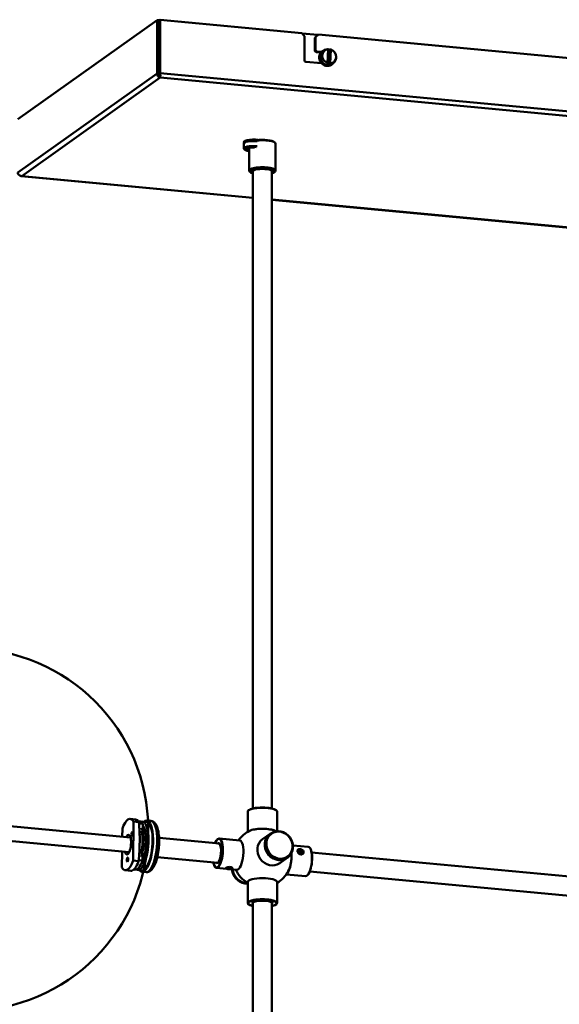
# Model space of a CAD drawing. Header units: millimetres. Extents: x 152 to 5146, y 650 to 3151.
# Tile 7 of 10: x 3580 to 3946, y 1833 to 2502. Entities that reach past the tile are written whole.
import ezdxf

# ---------------------------------------------------------------- set-up
doc = ezdxf.new("R2010")
doc.units = ezdxf.units.MM
doc.header["$LTSCALE"] = 18
doc.layers.add('Widoczne (ISO)', color=7, linetype='Continuous', lineweight=50)
doc.layers.add('Widoczne wąskie (ISO)', color=7, linetype='Continuous', lineweight=35)

msp = doc.modelspace()

# ---------------------------------------------------------------- linework, layer by layer
at = {"layer": 'Widoczne (ISO)', "linetype": 'Continuous', "lineweight": 50}
for p, q in [((3578.61, 2434.61), (3673.3, 2501.95)), ((3673.3, 2501.95), (3673.3, 2465.73)), ((3674.71, 2501.82), (3673.3, 2501.95)), ((3674.71, 2465.59), (3674.71, 2501.82)), ((3674.8, 2501.83), (3675.31, 2502.19)), ((3674.8, 2465.6), (3674.8, 2501.83)), ((3675.31, 2502.19), (3771.56, 2493.12)), ((3675.31, 2465.97), (3675.31, 2502.19)), ((3771.56, 2493.12), (3773.44, 2491.02)), ((3782.51, 2491.83), (3771.82, 2492.84)), ((3773.44, 2474.6), (3773.44, 2491.02)), ((3782.33, 2491.7), (3780.45, 2489.94)), ((3780.45, 2489.94), (3780.96, 2490.31)), ((3780.45, 2481.25), (3780.45, 2489.94)), ((3780.96, 2490.31), (3782.84, 2492.06)), ((3780.96, 2490.31), (3780.96, 2481.61)), ((3782.84, 2492.06), (3782.33, 2491.7)), ((3782.84, 2492.06), (4325.98, 2440.9)), ((3789.03, 2472.72), (3789.47, 2482.13)), ((3790.69, 2481.75), (3790.2, 2471.59)), ((3791.35, 2481.86), (3790.9, 2472.45)), ((3784.55, 2479.9), (3781.39, 2480.2)), ((3781.9, 2480.56), (3784.93, 2480.27)), ((3785.63, 2480.8), (3785.29, 2480.56)), ((3784.93, 2472.55), (3774.38, 2473.54)), ((3792.01, 2471.84), (3791.67, 2471.59)), ((3674.71, 2465.59), (3673.3, 2465.73)), ((3674.8, 2465.6), (3675.31, 2465.97)), ((3675.33, 2463.71), (3675.33, 2462.86)), ((3732.22, 2414.68), (3732.22, 2418.06)), ((3732.92, 2418.82), (3732.92, 2419.02)), ((3735.81, 2399.61), (3735.81, 2415.24)), ((3753, 2419.04), (3753.48, 2418.59)), ((3753.81, 2399.61), (3753.81, 2417.97)), ((3732.94, 2413.78), (3732.45, 2414.22)), ((3580.89, 2395.92), (3738.31, 2381.09)), ((3736.62, 2398.54), (3736.13, 2398.99)), ((3738.31, 1966.36), (3738.31, 2399.13)), ((3739.01, 2399.89), (3739.01, 2400.1)), ((3750.61, 2399.89), (3750.61, 2400.1)), ((3751.31, 1966.36), (3751.31, 2399.13)), ((3753, 2398.54), (3753.48, 2398.99)), ((3751.31, 2379.87), (4007.77, 2355.71)), ((3734.81, 1964.27), (3734.81, 1950.51)), ((3735.36, 1965.14), (3735.17, 1964.96)), ((3754.25, 1965.14), (3754.44, 1964.96)), ((3754.81, 1964.27), (3754.81, 1950.99)), ((3655.26, 1946.64), (3571.07, 1954.57)), ((3654.94, 1959.23), (3658.7, 1958.88)), ((3656.94, 1930.97), (3657.18, 1957.43)), ((3657.18, 1957.43), (3660.94, 1957.07)), ((3660.52, 1957.7), (3661.42, 1957.61)), ((3661.02, 1956.08), (3663.58, 1955.84)), ((3666.12, 1957.17), (3663.3, 1957.44)), ((3663.52, 1949.08), (3663.58, 1955.84)), ((3666.22, 1958.17), (3669.04, 1957.9)), ((3649.66, 1952.65), (3649.61, 1947.18)), ((3663.35, 1931.1), (3663.51, 1948.07)), ((3665.1, 1946.57), (3663.5, 1946.72)), ((3665.41, 1949.55), (3663.52, 1949.73)), ((3663.65, 1949.72), (3663.81, 1950.15)), ((3663.94, 1946.45), (3664.16, 1946.65)), ((3750.02, 1949.16), (3744.96, 1945.56)), ((3750.43, 1949.45), (3750.09, 1949.21)), ((3654.32, 1936.69), (3570.14, 1944.62)), ((3664.57, 1945.77), (3663.49, 1945.87)), ((3665, 1946.26), (3664.11, 1943.86)), ((3674.64, 1946.32), (3715.64, 1942.46)), ((3714.11, 1945.3), (3714.29, 1945.47)), ((3715.5, 1945.99), (3729.41, 1944.68)), ((3775.98, 1940.29), (3765.58, 1941.27)), ((3649.52, 1937.14), (3649.41, 1926.18)), ((3673.43, 1933.38), (3714.42, 1929.52)), ((3762.02, 1933.15), (3761.68, 1932.91)), ((3769.37, 1937.74), (3770.41, 1938.25)), ((3769.63, 1936.59), (3769.37, 1937.74)), ((3770.41, 1938.25), (3769.61, 1936.7)), ((3770.93, 1935.96), (3769.63, 1936.59)), ((3770.41, 1938.25), (3771.7, 1937.61)), ((3771.7, 1937.61), (3770.86, 1935.99)), ((3771.96, 1936.46), (3770.93, 1935.96)), ((3771.7, 1937.61), (3771.96, 1936.46)), ((3777.22, 1939.35), (3777.08, 1939.56)), ((3778.26, 1936.56), (3985.1, 1917.08)), ((3660.69, 1930.61), (3656.94, 1930.97)), ((3660.77, 1931.34), (3663.35, 1931.1)), ((3712.39, 1927.02), (3712.54, 1926.82)), ((3761.61, 1932.86), (3756.55, 1929.26)), ((3651.66, 1924.38), (3655.42, 1924.03)), ((3657.43, 1924.84), (3658.33, 1924.76)), ((3663.03, 1924.32), (3660.21, 1924.58)), ((3662.93, 1923.32), (3665.75, 1923.06)), ((3713.63, 1926.08), (3720.44, 1925.44)), ((3720.26, 1925.55), (3720.09, 1925.7)), ((3720.73, 1925.68), (3721.34, 1926.06)), ((3721.56, 1925.36), (3720.73, 1925.68)), ((3721.34, 1926.06), (3722.78, 1926.11)), ((3721.56, 1925.36), (3721.56, 1926.07)), ((3723, 1925.41), (3721.56, 1925.36)), ((3722.78, 1926.11), (3723.61, 1925.78)), ((3722.86, 1925.21), (3727.54, 1924.77)), ((3723, 1925.41), (3722.99, 1926.02)), ((3723.61, 1925.78), (3723, 1925.41)), ((3724.08, 1925.58), (3724.21, 1925.7)), ((3774.11, 1920.38), (3761.11, 1921.61)), ((3775.5, 1921.07), (3775.32, 1920.9)), ((3777.04, 1923.62), (3983.89, 1904.14)), ((3734.81, 1902.1), (3734.81, 1916.4)), ((3754.81, 1902.1), (3754.81, 1916.4)), ((3735.36, 1901.23), (3735.17, 1901.41)), ((3738.31, 1724.04), (3738.31, 1902.47)), ((3751.31, 1724.04), (3751.31, 1902.47)), ((3754.25, 1901.23), (3754.44, 1901.41))]:
    msp.add_line(p, q, dxfattribs=at)
msp.add_circle((3544.27, 1951.97), 123, dxfattribs=at)
for centre, radius, start, end in [((3789.51, 2476.81), 5.39, 93.0873, 187.66117), ((3789.51, 2476.81), 5.39, 63.17205, 70.50191), ((3789.51, 2476.81), 5.39, 243.17205, 7.66117), ((3744.81, 1933.19), 20, 115.88655, 144.61848), ((3744.81, 1933.19), 20, 62.39892, 64.11345), ((3744.81, 1933.19), 20, 204.61848, 240), ((3744.81, 1933.19), 20, 300, 331.64708)]:
    msp.add_arc(centre, radius, start, end, dxfattribs=at)
for centre, major_axis, ratio, start_param, end_param in [((3781.9, 2481.53), (-0.58, 0.815), 0.907673, 0.90624, 2.477037), ((3790.19, 2477.29), (-2.9, 4.07), 0.907673, 5.771388, 8.510264), ((3788.57, 2476.94), (0.76, 5.24), 0.317402, 6.189329, 6.346482), ((3789.51, 2476.81), (3.12, -4.39), 0.907673, 2.241657, 2.48429), ((3790.44, 2476.67), (0.76, 5.24), 0.317402, 6.189329, 6.576926), ((3790.19, 2477.29), (2.9, -4.07), 0.907673, 5.771388, 8.510264), ((3781.39, 2481.16), (0.58, -0.815), 0.907673, 4.047833, 5.618629), ((3788.48, 2476.08), (3.19, -4.48), 0.907673, 3.141593, 6.283185), ((3788.82, 2476.32), (-3.19, 4.48), 0.907673, 6.075502, 9.632461), ((3788.82, 2476.32), (2.9, -4.07), 0.907673, 4.186973, 5.237805), ((3774.38, 2474.51), (0.58, -0.815), 0.907673, 4.047833, 5.618629), ((3788.57, 2476.94), (-0.76, -5.24), 0.317402, 0.29374, 0.681337), ((3789.51, 2476.81), (-3.12, 4.39), 0.907673, 2.241657, 2.615216), ((3790.44, 2476.67), (-0.76, -5.24), 0.317402, 0.29374, 0.681337), ((3738.72, 2419.02), (-6.6, 0), 0.258819, 4.207103, 6.597666), ((3738.72, 2419.02), (-6.5, 0), 0.258819, 4.22041, 6.574363), ((3738.72, 2414.68), (-6.5, 0), 0.258819, 4.324908, 6.554449), ((3738.72, 2414.19), (-6, 0), 0.258819, 4.402108, 7.347394), ((3738.72, 2418.06), (-6.5, 0), 0.258819, 4.324908, 6.283185), ((3738.72, 2419.02), (-5.8, 0), 0.258819, 4.31825, 6.283185), ((3738.72, 2414.19), (-5, 0), 0.258819, 4.58134, 7.232506), ((3738.72, 2414.68), (-4.5, 0), 0.258819, 6.207614, 7.150432), ((3744.81, 2417.97), (9, 0), 0.258819, 0, 2.094386), ((3744.81, 2418.45), (8.5, 0), 0.258819, 0.271264, 2.042491), ((3744.81, 2399.61), (9, 0), 0.258819, 6.011922, 9.696042), ((3744.81, 2399.13), (-8.5, 0), 0.258819, 2.441381, 6.983397), ((3744.81, 2399.13), (6.96, 0), 0.258819, 5.918145, 9.789818), ((3744.81, 2399.13), (6.5, 0), 0.258819, 0, 3.141593), ((3744.81, 2400.1), (-5.96, 0), 0.258819, 0.022738, 0.162193), ((3744.81, 2400.1), (-5.8, 0), 0.258819, 6.263492, 6.283185), ((3744.81, 2400.1), (5.8, 0), 0.258819, 0, 0.019694), ((3744.81, 2400.1), (5.96, 0), 0.258819, 6.120992, 6.260447), ((3744.81, 1964.27), (-10, 0), 0.258819, 3.141593, 6.283185), ((3744.81, 1964.46), (9.8, 0), 0.258819, 0.271264, 2.870329), ((3653.3, 1941.81), (1.64, 17.42), 0.330366, 5.854621, 7.214051), ((3657.06, 1941.45), (1.64, 17.42), 0.330366, 5.854621, 6.283185), ((3661.76, 1941.01), (-1.55, -16.43), 0.330366, 6.109157, 9.598806), ((3664.57, 1940.74), (1.64, 17.42), 0.330366, 2.8019, 6.622878), ((3659.88, 1941.19), (1.55, 16.43), 0.330366, 5.844561, 6.283185), ((3660.94, 1940.98), (1.36, 14.43), 0.330366, 3.683722, 6.001856), ((3664.57, 1940.74), (-1.55, -16.43), 0.330366, 0, 3.141593), ((3653.3, 1941.81), (0.63, 6.72), 0.330366, 2.404969, 7.019809), ((3661.44, 1948.42), (0.14, 1.49), 0.330366, 4.609045, 5.318034), ((3659.05, 1941.16), (-1.36, -14.43), 0.330366, 1.067535, 2.57636), ((3664.57, 1940.74), (0.66, 6.97), 0.330366, 0.582627, 0.74803), ((3664.1, 1940.79), (0.56, 5.97), 0.330366, 0.227692, 0.582711), ((3664.41, 1948.21), (0.28, 2.99), 0.330366, 4.867936, 7.178246), ((3664.41, 1948.21), (-0.28, -2.99), 0.330366, 0.89506, 1.329212), ((3664.1, 1940.79), (0.56, 5.97), 0.330366, 6.05501, 6.055493), ((3714.38, 1936.05), (0.92, 9.76), 0.330366, 2.29597, 7.128808), ((3714.57, 1936.03), (-0.94, -9.96), 0.330366, 5.925594, 9.782369), ((3744.81, 1949.97), (10, 0), 0.258819, 0.372835, 2.819217), ((3744.81, 1949.97), (9.9, 0), 0.258819, 0.489959, 2.651634), ((3755.81, 1941.01), (-5.8, 8.15), 0.907673, 6.278562, 9.429402), ((3755.88, 1941.06), (5.8, -8.15), 0.907673, 3.141593, 6.283185), ((3661.76, 1941.01), (-0.66, -6.97), 0.330366, 1.039692, 2.022946), ((3664.1, 1940.79), (0.47, 4.98), 0.330366, 6.147966, 6.283185), ((3714.38, 1936.05), (-0.64, -6.82), 0.330366, 5.962137, 9.745826), ((3714.57, 1936.03), (0.62, 6.62), 0.330366, 5.965551, 6.495984), ((3728.47, 1934.72), (0.94, 9.96), 0.330366, 3.141593, 6.283185), ((3750.75, 1937.41), (5.8, -8.15), 0.907673, 3.141593, 6.283185), ((3775.05, 1930.34), (0.94, 9.96), 0.330366, 3.141593, 6.283185), ((3761.14, 1931.65), (0.94, 9.96), 0.330366, 3.615062, 5.188577), ((3761.14, 1931.65), (-0.93, -9.85), 0.330366, 0.662038, 2.045211), ((3775.23, 1930.32), (-0.92, -9.76), 0.330366, 0.357591, 2.784002), ((3653.3, 1941.81), (-1.64, -17.42), 0.330366, 5.854621, 7.214051), ((3657.06, 1941.45), (-1.64, -17.42), 0.330366, 0, 0.930866), ((3659.88, 1941.19), (-1.55, -16.43), 0.330366, 0, 0.940926), ((3714.57, 1936.03), (-0.62, -6.62), 0.330366, 6.070386, 6.600819), ((3733.39, 1925.07), (-5.8, 8.15), 0.907673, 0.994395, 2.628372), ((3733.73, 1925.31), (5.8, -8.15), 0.907673, 4.164654, 5.733242), ((3733.8, 1925.36), (-5.8, 8.15), 0.907673, 1.028805, 2.584325), ((3744.81, 1916.4), (-10, 0), 0.258819, 3.141593, 6.283185), ((3744.81, 1902.1), (10, 0), 0.258819, 6.011922, 9.696042), ((3744.81, 1901.91), (-9.8, 0), 0.258819, 2.29597, 7.128808), ((3744.81, 1901.91), (6.85, 0), 0.258819, 5.962137, 9.745826), ((3744.81, 1902.1), (-6.65, 0), 0.258819, 6.065615, 6.495984), ((3744.81, 1902.1), (6.65, 0), 0.258819, 6.070386, 6.500755)]:
    msp.add_ellipse(centre, major_axis=major_axis, ratio=ratio, start_param=start_param, end_param=end_param, dxfattribs=at)
for centre, major_axis, ratio in [((3656.46, 1948.89), (-0.14, -1.49), 0.330366), ((3756.22, 1941.3), (-5.8, 8.15), 0.907673), ((3756.39, 1941.43), (5.51, -7.74), 0.907673), ((3653.2, 1931.6), (-0.14, -1.49), 0.330366), ((3770.67, 1937.1), (1.78, -0.92), 0.731149), ((3722.17, 1925.73), (-2, -0.02), 0.281866)]:
    msp.add_ellipse(centre, major_axis=major_axis, ratio=ratio, dxfattribs=at)
for points, knots in [([(3673.3, 2465.73), (3673.23, 2464.81), (3673.64, 2463.87), (3674.31, 2463.33), (3674.62, 2463.09), (3674.98, 2462.92), (3675.33, 2462.86)], [0, 0, 0, 0, 1.074185, 1.074185, 1.074185, 1.570796, 1.570796, 1.570796, 1.570796]), ([(3675.27, 2464.34), (3674.96, 2464.47), (3674.69, 2464.88), (3674.69, 2465.35), (3674.69, 2465.43), (3674.69, 2465.51), (3674.71, 2465.59)], [0.084185, 0.084185, 0.084185, 0.084185, 1.350716, 1.350716, 1.350716, 1.570796, 1.570796, 1.570796, 1.570796]), ([(3675.17, 2464.7), (3675.11, 2464.9), (3675.02, 2465.14), (3674.91, 2465.38), (3674.88, 2465.45), (3674.84, 2465.53), (3674.8, 2465.6)], [0.6599267, 0.6599267, 0.6599267, 0.6599267, 1.3507155, 1.3507155, 1.3507155, 1.5707963, 1.5707963, 1.5707963, 1.5707963]), ([(3675.33, 2463.71), (3675.33, 2463.76), (3675.33, 2463.83), (3675.32, 2463.98), (3675.31, 2464.07), (3675.29, 2464.25), (3675.27, 2464.35), (3675.23, 2464.53), (3675.2, 2464.62), (3675.17, 2464.7)], [0, 0, 0, 0, 0.0307757, 0.0307757, 0.0609514, 0.0609514, 0.0911497, 0.0911497, 0.1176951, 0.1176951, 0.1176951, 0.1176951]), ([(3675.33, 2462.86), (3675.44, 2463.1), (3675.54, 2463.84), (3675.49, 2464.72), (3675.46, 2465.13), (3675.4, 2465.56), (3675.31, 2465.97)], [0, 0, 0, 0, 1.074185, 1.074185, 1.074185, 1.570796, 1.570796, 1.570796, 1.570796]), ([(3581.28, 2395.98), (3580.36, 2396.01), (3579.47, 2396.54), (3578.99, 2397.29), (3578.77, 2397.63), (3578.64, 2398.02), (3578.61, 2398.39)], [0, 0, 0, 0, 1.074185, 1.074185, 1.074185, 1.570796, 1.570796, 1.570796, 1.570796]), ([(3580.37, 2396.17), (3580.44, 2396.1), (3580.51, 2396.05), (3580.59, 2396.01), (3580.81, 2395.9), (3581.04, 2395.89), (3581.28, 2395.98)], [0.8965884, 0.8965884, 0.8965884, 0.8965884, 1.0741845, 1.0741845, 1.0741845, 1.5707963, 1.5707963, 1.5707963, 1.5707963]), ([(3660.94, 1957.07), (3661.33, 1952.51), (3661.48, 1948.04), (3661.4, 1939.53), (3661.17, 1935.09), (3660.69, 1930.61)], [35.882115, 35.882115, 35.882115, 35.882115, 37.196513, 37.196513, 38.510912, 38.510912, 38.510912, 38.510912]), ([(3664.41, 1953.46), (3664.88, 1952.48), (3665.24, 1951.29), (3665.73, 1948.64), (3665.88, 1947.2), (3665.98, 1944.2), (3665.94, 1942.65), (3665.69, 1939.54), (3665.48, 1938), (3664.9, 1935.05), (3664.54, 1933.64), (3663.68, 1931.09), (3663.19, 1929.95), (3662.5, 1928.79), (3662.37, 1928.58), (3662.24, 1928.39)], [0.1851, 0.1851, 0.1851, 0.1851, 0.54787, 0.54787, 0.88902, 0.88902, 1.220154, 1.220154, 1.548701, 1.548701, 1.878741, 1.878741, 2.215981, 2.215981, 2.293494, 2.293494, 2.293494, 2.293494]), ([(3669.04, 1957.9), (3669.68, 1957.84), (3670.3, 1957.6), (3671.46, 1956.83), (3671.96, 1956.26), (3673.05, 1954.59), (3673.52, 1953.34), (3674.24, 1950.45), (3674.48, 1948.8), (3674.72, 1945.36), (3674.72, 1943.57), (3674.53, 1939.99), (3674.34, 1938.19), (3673.76, 1934.71), (3673.38, 1933.04), (3672.45, 1929.94), (3671.9, 1928.52), (3670.6, 1926.02), (3669.86, 1924.94), (3668.49, 1923.8), (3668.02, 1923.5), (3666.96, 1923.1), (3666.35, 1923), (3665.75, 1923.06)], [1.821947, 1.821947, 1.821947, 1.821947, 1.996108, 1.996108, 2.217805, 2.217805, 2.574755, 2.574755, 2.933121, 2.933121, 3.271206, 3.271206, 3.603636, 3.603636, 3.936822, 3.936822, 4.277875, 4.277875, 4.642579, 4.642579, 4.801644, 4.801644, 4.96354, 4.96354, 4.96354, 4.96354]), ([(3662.65, 1951.07), (3662.79, 1950.61), (3662.91, 1950.1), (3663.21, 1948.56), (3663.34, 1947.43), (3663.47, 1944.97), (3663.46, 1943.63), (3663.31, 1940.9), (3663.16, 1939.51), (3662.8, 1937.28), (3662.63, 1936.42), (3662.44, 1935.6)], [0.371038, 0.371038, 0.371038, 0.371038, 0.53925, 0.53925, 0.837899, 0.837899, 1.145829, 1.145829, 1.456998, 1.456998, 1.662988, 1.662988, 1.662988, 1.662988]), ([(3768.54, 1937.3), (3768.58, 1937.08), (3768.67, 1936.82), (3768.93, 1936.36), (3769.09, 1936.15), (3769.54, 1935.69), (3769.89, 1935.45), (3770.47, 1935.23), (3770.69, 1935.18), (3771.11, 1935.14), (3771.33, 1935.15), (3771.79, 1935.25), (3772.03, 1935.36), (3772.49, 1935.71), (3772.69, 1935.99), (3772.83, 1936.5), (3772.83, 1936.71), (3772.77, 1937.06), (3772.72, 1937.22), (3772.51, 1937.6), (3772.33, 1937.81), (3771.85, 1938.22), (3771.51, 1938.41), (3770.85, 1938.64), (3770.55, 1938.71), (3770.01, 1938.76), (3769.74, 1938.75), (3769.34, 1938.66), (3769.2, 1938.61), (3768.88, 1938.44), (3768.74, 1938.3), (3768.57, 1937.98), (3768.52, 1937.81), (3768.51, 1937.53), (3768.52, 1937.42), (3768.54, 1937.3)], [-2.186909, -2.186909, -2.186909, -2.186909, -2.108807, -2.108807, -2.039004, -2.039004, -1.93396, -1.93396, -1.874493, -1.874493, -1.812984, -1.812984, -1.736309, -1.736309, -1.628413, -1.628413, -1.562078, -1.562078, -1.507561, -1.507561, -1.430405, -1.430405, -1.327768, -1.327768, -1.249662, -1.249662, -1.171556, -1.171556, -1.120016, -1.120016, -1.038785, -1.038785, -0.9763, -0.9763, -0.937247, -0.937247, -0.937247, -0.937247]), ([(3724.3, 1925.53), (3724.4, 1925.61), (3724.45, 1925.71), (3724.42, 1925.91), (3724.36, 1926.02), (3724.11, 1926.25), (3723.86, 1926.39), (3723.35, 1926.53), (3723.15, 1926.57), (3722.73, 1926.61), (3722.5, 1926.61), (3721.96, 1926.58), (3721.66, 1926.53), (3721.02, 1926.39), (3720.67, 1926.27), (3720.25, 1926.07), (3720.12, 1926), (3719.97, 1925.88), (3719.93, 1925.83), (3719.89, 1925.71), (3719.93, 1925.66), (3720.08, 1925.58), (3720.18, 1925.55), (3720.3, 1925.52)], [-2.1869087, -2.1869087, -2.1869087, -2.1869087, -2.1088073, -2.1088073, -2.0390044, -2.0390044, -1.9339595, -1.9339595, -1.8744931, -1.8744931, -1.812984, -1.812984, -1.7363093, -1.7363093, -1.6284125, -1.6284125, -1.5620776, -1.5620776, -1.5075605, -1.5075605, -1.4304046, -1.4304046, -1.3732772, -1.3732772, -1.3732772, -1.3732772]), ([(3723.39, 1925.3), (3723.48, 1925.3), (3723.57, 1925.31), (3723.83, 1925.34), (3723.99, 1925.38), (3724.19, 1925.46), (3724.25, 1925.49), (3724.3, 1925.53)], [-1.0666963, -1.0666963, -1.0666963, -1.0666963, -1.038785, -1.038785, -0.9762998, -0.9762998, -0.9372466, -0.9372466, -0.9372466, -0.9372466])]:
    msp.add_open_spline(points, degree=3, knots=knots, dxfattribs=at)
at = {"layer": 'Widoczne wąskie (ISO)', "linetype": 'Continuous', "lineweight": 50}
for p, q in [((3780.96, 2481.61), (3780.45, 2481.25)), ((3781.39, 2480.2), (3781.9, 2480.56)), ((3578.61, 2398.39), (3673.3, 2465.73)), ((3675.33, 2462.86), (3581.28, 2395.98)), ((3675.31, 2465.97), (4987.93, 2342.32)), ((4986.2, 2339.38), (3675.33, 2462.86)), ((3581.28, 2395.98), (3738.31, 2381.19)), ((3751.31, 2379.96), (4007.77, 2355.8)), ((3665.35, 1950), (3663.81, 1950.15)), ((3768.54, 1937.3), (3768.62, 1937.21)), ((3724.3, 1925.53), (3724.18, 1925.67))]:
    msp.add_line(p, q, dxfattribs=at)
msp.add_ellipse((3667.39, 1940.48), major_axis=(1.64, 17.42), ratio=0.330366, start_param=3.141593, end_param=6.283185, dxfattribs=at)

doc.saveas('drawing.dxf')
